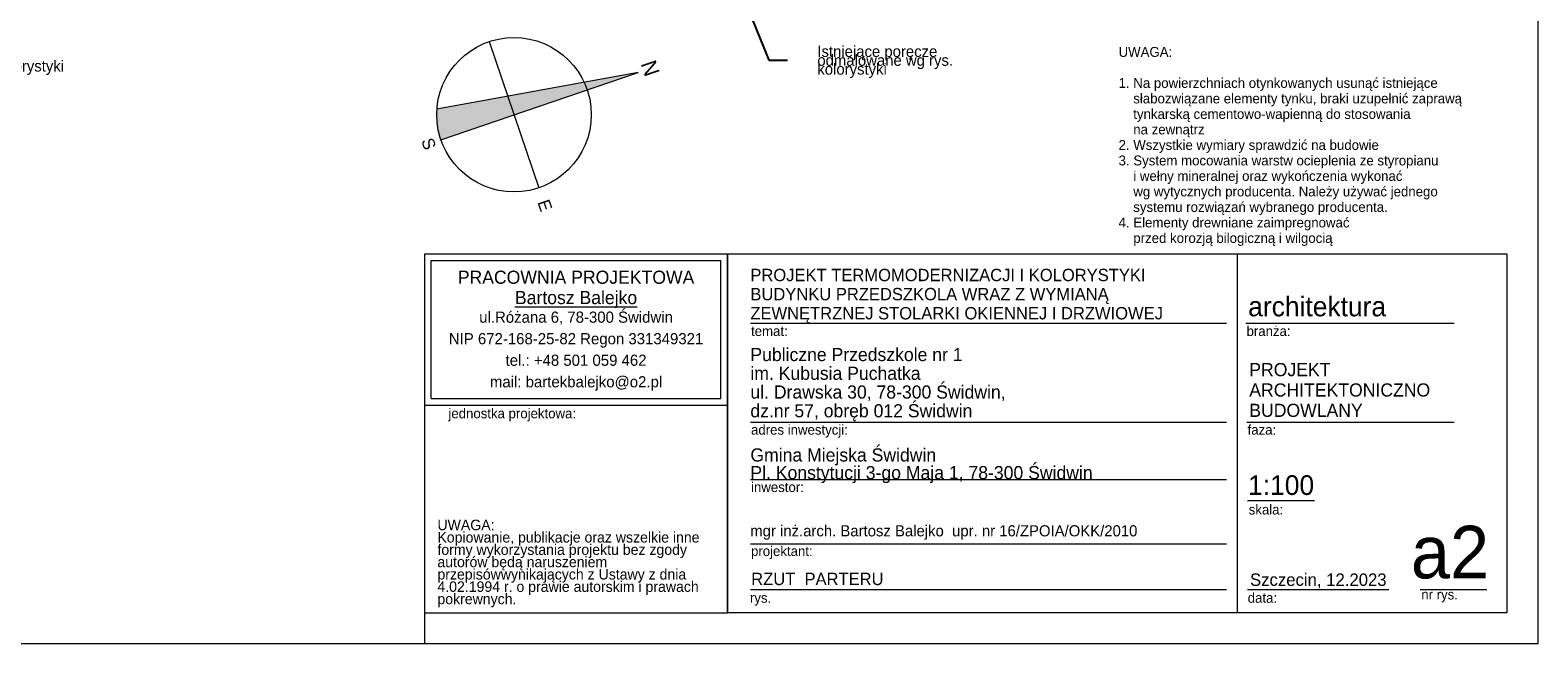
# Model space of a CAD drawing. Extents: x -21260 to 35740, y -2672 to 187028.
# Tile 54 of 120: x 11359 to 35740, y 37328 to 47261. Entities that reach past the tile are written whole.
import ezdxf

# ---------------------------------------------------------------- set-up
doc = ezdxf.new("R2010")
doc.units = 0
doc.header["$MEASUREMENT"] = 0
doc.layers.add('Arch opisy_Nr_Pióra__2', color=7, linetype='Continuous', lineweight=13, true_color=0x7f7f7f)
for name, color, linetype, lineweight in [('Arch opisy_Nr_Pióra__21', 7, 'Continuous', 13), ('Arch opisy_Nr_Pióra__5', 7, 'Continuous', 13), ('ARCH TABELA_Nr_Pióra__1', 7, 'Continuous', 25), ('ARCH TABELA_Nr_Pióra__21', 7, 'Continuous', 13), ('ARCH TABELA_Nr_Pióra__7', 7, 'Continuous', 13), ('INWENT OPISY_Nr_Pióra__21', 7, 'Continuous', 13)]:
    doc.layers.add(name, color=color, linetype=linetype, lineweight=lineweight)
doc.styles.add('GENERATED_STYLE_10', font='txt')
doc.styles.add('GENERATED_STYLE_12', font='txt')
doc.styles.add('GENERATED_STYLE_2', font='txt')
doc.styles.add('GENERATED_STYLE_4', font='txt')
doc.styles.add('GENERATED_STYLE_8', font='txt')
doc.styles.add('GENERATED_STYLE_9', font='txt')
doc.dimstyles.new('GENERATED_STYLE__6', dxfattribs={"dimtxt": 0.18, "dimasz": 109.44, "dimexe": 0.18, "dimexo": 0.0625, "dimgap": 0.09, "dimtad": 0, "dimtih": 1, "dimtoh": 1, "dimdec": 4, "dimzin": 0, "dimdsep": 46, "dimcen": 0.09, "dimadec": 0, "dimazin": 0, "dimtfac": 1, "dimtdec": 4, "dimtmove": 0, "dimatfit": 3, "dimldrblk": 'ARROWHEAD_11', "dimfxl": 0, "dimtolj": 1, "dimtzin": 0, "dimarcsym": 0})

# ---------------------------------------------------------------- blocks, each defined once
blk = doc.blocks.new('ARROWHEAD_11')
at = {"color": 0, "linetype": 'Continuous', "lineweight": 0}
blk.add_line((0, 0), (-1, 0), dxfattribs=at)
at = {"color": 0, "linetype": 'Continuous', "lineweight": 0, "const_width": 0.25, "flags": 128}
blk.add_lwpolyline([(-0.125, 0, 1), (0.125, 0, 1)], format="xyb", close=True, dxfattribs=at)

msp = doc.modelspace()

# ---------------------------------------------------------------- hatches: boundary and pattern name
at = {"layer": 'Arch opisy_Nr_Pióra__5', "linetype": 'Continuous'}
msp.add_hatch(color=256, dxfattribs=at).paths.add_polyline_path([(21193.2, 46577.5), (20317.1, 46417.9), (19080.6, 46192.7), (17936.8, 45984.3, 0.1010966), (18000.3, 45488), (19183.3, 45891.7), (20366.3, 46295.4)], flags=0)

# ---------------------------------------------------------------- linework, layer by layer
for p, q in [((18779.6, 47074.7), (19587, 44708.7)), ((21193.2, 46577.5), (17936.8, 45984.3)), ((18000.3, 45488), (21193.2, 46577.5))]:
    msp.add_line(p, q, dxfattribs=at)
msp.add_circle((19183.3, 45891.7), 1250, dxfattribs=at)
at = {"layer": 'ARCH TABELA_Nr_Pióra__21', "linetype": 'Continuous'}
for p, q in [((35740.1, 67028.4), (35740.1, 37328.4)), ((17740.1, 43639.5), (35240.1, 43639.5)), ((17740.1, 37828.4), (17740.1, 43639.5)), ((17740.1, 41192.7), (17740.1, 43639.5)), ((17740.1, 43639.5), (22633.7, 43639.5)), ((17846.5, 43533.1), (22527.3, 43533.1)), ((17846.5, 41299.1), (17846.5, 43533.1)), ((22527.3, 41299.1), (22527.3, 43533.1)), ((22633.7, 41192.7), (22633.7, 43639.5)), ((22633.7, 43639.5), (22633.7, 37828.4)), ((30878.4, 43639.5), (30878.4, 37828.4)), ((35240.1, 43639.5), (35240.1, 37828.4)), ((22633.7, 37828.4), (22633.7, 43239.5)), ((23005.9, 42518.9), (30705.7, 42518.9)), ((31017.7, 42518.9), (34385, 42518.9)), ((17846.5, 41299.1), (22527.3, 41299.1)), ((17740.1, 41192.7), (22633.7, 41192.7)), ((23005.9, 40918.4), (30705.7, 40918.4)), ((31035.1, 40918.4), (34385, 40918.4)), ((23005.9, 39990.4), (30705.7, 39990.4)), ((31046.9, 39646.2), (32126.6, 39646.2)), ((23005.9, 38946.2), (30705.7, 38946.2)), ((23005.9, 38210.8), (30705.7, 38210.8)), ((31046.9, 38210.8), (33328.7, 38210.8)), ((33837.4, 38210.8), (34917, 38210.8)), ((17740.1, 37828.4), (22633.7, 37828.4)), ((17740.1, 37328.4), (17740.1, 37828.4)), ((17740.1, 37328.4), (17740.1, 37828.4)), ((17740.1, 37328.4), (17740.1, 37828.4)), ((35240.1, 37828.4), (22633.7, 37828.4)), ((35740.1, 37328.4), (-21259.9, 37328.4))]:
    msp.add_line(p, q, dxfattribs=at)

# ---------------------------------------------------------------- texts
at = {"layer": 'Arch opisy_Nr_Pióra__2', "linetype": 'Continuous', "attachment_point": 8, "rotation": 288.84142, "style": 'GENERATED_STYLE_2'}
for s, insert, char_height in [('{N}', (21269.8, 46603.7), 250), ('{S}', (17707.6, 45388.1), 200), ('{E}', (19589.2, 44392.4), 200)]:
    msp.add_mtext(s, dxfattribs=dict(at, insert=insert, char_height=char_height))
at = {"layer": 'Arch opisy_Nr_Pióra__21', "linetype": 'Continuous', "insert": (28960.1, 43768.3), "char_height": 160, "width": 6280, "attachment_point": 7, "line_spacing_factor": 0.94074, "style": 'GENERATED_STYLE_12'}
msp.add_mtext('{UWAGA:\\P\\P1. Na powierzchniach otynkowanych usunąć istniejące  \\P    słabozwiązane elementy tynku, braki uzupełnić zaprawą \\P    tynkarską cementowo-wapienną do stosowania \\P    na zewnątrz\\P2. Wszystkie wymiary sprawdzić na budowie\\P3. System mocowania warstw ocieplenia ze styropianu \\P    i wełny mineralnej oraz wykończenia wykonać \\P    wg wytycznych producenta. Należy używać jednego \\P    systemu rozwiązań wybranego producenta.\\P4. Elementy drewniane zaimpregnować\\P    przed korozją bilogiczną i wilgocią}', dxfattribs=at)
at = {"layer": 'ARCH TABELA_Nr_Pióra__1', "linetype": 'Continuous', "style": 'GENERATED_STYLE_8'}
for s, insert, char_height, attachment_point, line_spacing_factor in [('{PROJEKT \\PARCHITEKTONICZNO\\PBUDOWLANY}', (31073.8, 41873.2), 212.84, 1, 0.9285), ('{Gmina Miejska Świdwin\\PPl. Konstytucji 3-go Maja 1, 78-300 Świdwin}', (23005.9, 39929.1), 212.766, 7, 0.807442)]:
    msp.add_mtext(s, dxfattribs=dict(at, insert=insert, char_height=char_height, attachment_point=attachment_point, line_spacing_factor=line_spacing_factor))
at = {"layer": 'ARCH TABELA_Nr_Pióra__7', "linetype": 'Continuous'}
for s, insert, char_height, attachment_point, line_spacing_factor, style in [('{PROJEKT TERMOMODERNIZACJI I KOLORYSTYKI\\PBUDYNKU PRZEDSZKOLA WRAZ Z WYMIANĄ \\PZEWNĘTRZNEJ STOLARKI OKIENNEJ I DRZWIOWEJ }', (23005.9, 42518.7), 200, 7, 0.927967, 'GENERATED_STYLE_9'), ('{PRACOWNIA PROJEKTOWA\\P\\LBartosz Balejko}', (20186.9, 43368.2), 212.766, 2, 0.926719, 'GENERATED_STYLE_10'), ('{Publiczne Przedszkole nr 1\\Pim. Kubusia Puchatka\\Pul. Drawska 30, 78-300 Świdwin, \\Pdz.nr 57, obręb 012 Świdwin}', (23005.9, 40930.1), 212.766, 7, 0.855122, 'GENERATED_STYLE_8')]:
    msp.add_mtext(s, dxfattribs=dict(at, insert=insert, char_height=char_height, attachment_point=attachment_point, line_spacing_factor=line_spacing_factor, style=style))
for s, insert, char_height, attachment_point, style in [('{architektura}', (31056.4, 42948.5), 319.16, 1, 'GENERATED_STYLE_8'), ('{temat:}', (23016.6, 42470.1), 159.58, 1, 'GENERATED_STYLE_8'), ('{branża:}', (31029.5, 42470.1), 159.58, 1, 'GENERATED_STYLE_8'), ('{jednostka projektowa:}', (18123, 41138.1), 159.58, 1, 'GENERATED_STYLE_8'), ('{adres inwestycji:}', (23016.6, 40873.4), 159.58, 1, 'GENERATED_STYLE_8'), ('{faza:}', (31046.9, 40873.4), 159.58, 1, 'GENERATED_STYLE_8'), ('{1:100}', (31054.3, 40057.4), 319.16, 1, 'GENERATED_STYLE_8'), ('{inwestor:}', (23016.6, 39945.3), 159.58, 1, 'GENERATED_STYLE_8'), ('{skala:}', (31064.6, 39581.9), 159.58, 1, 'GENERATED_STYLE_8'), ('{mgr inż.arch. Bartosz Balejko  upr. nr 16/ZPOIA/OKK/2010}', (23003.7, 39248), 180, 1, 'GENERATED_STYLE_8'), ('{a2}', (34952.8, 39239.5), 851.16, 3, 'GENERATED_STYLE_8'), ('{projektant:}', (23016.6, 38909.7), 159.58, 1, 'GENERATED_STYLE_8'), ('{RZUT  PARTERU}', (23019.7, 38479.3), 200, 1, 'GENERATED_STYLE_9'), ('{Szczecin, 12.2023}', (31085.6, 38468.1), 202.128, 1, 'GENERATED_STYLE_8'), ('{rys.}', (22998.7, 38153.6), 159.58, 1, 'GENERATED_STYLE_8'), ('{data:}', (31048.3, 38153.6), 159.58, 1, 'GENERATED_STYLE_8'), ('{nr rys.}', (33855.1, 38207), 159.58, 1, 'GENERATED_STYLE_8')]:
    msp.add_mtext(s, dxfattribs=dict(at, insert=insert, char_height=char_height, attachment_point=attachment_point, style=style))
at = {"layer": 'ARCH TABELA_Nr_Pióra__7', "linetype": 'Continuous', "style": 'GENERATED_STYLE_8'}
for s, insert, char_height, width, attachment_point, line_spacing_factor in [('{ul.Różana 6, 78-300 Świdwin\\PNIP 672-168-25-82 Regon 331349321\\Ptel.: +48 501 059 462\\Pmail: bartekbalejko@o2.pl}', (20186.9, 42706.3), 180.852, 7974.447, 2, 1.156383), ('{UWAGA:\\PKopiowanie, publikacje oraz wszelkie inne formy wykorzystania projektu bez zgody autorów będą naruszeniem przepisówwynikających z Ustawy z dnia 4.02.1994 r. o prawie autorskim i prawach pokrewnych.}', (17945.2, 39338.1), 170.2128, 4483.408, 1, 0.703415)]:
    msp.add_mtext(s, dxfattribs=dict(at, insert=insert, char_height=char_height, width=width, attachment_point=attachment_point, line_spacing_factor=line_spacing_factor))
at = {"layer": 'INWENT OPISY_Nr_Pióra__21', "linetype": 'Continuous', "char_height": 180, "attachment_point": 4, "style": 'GENERATED_STYLE_4'}
for s, insert, width, line_spacing_factor in [('{Przełożenie istniejących poręczy\\Podmalowane wg rys. kolorystyki}', (8522.7, 46749.4), 3234.08, 0.320751), ('{Istniejące poręcze\\Podmalowane wg rys. kolorystyki}', (24088.9, 46746.4), 3186.64, 0.476869)]:
    msp.add_mtext(s, dxfattribs=dict(at, insert=insert, width=width, line_spacing_factor=line_spacing_factor))

# ---------------------------------------------------------------- leaders
at = {"layer": 'INWENT OPISY_Nr_Pióra__21', "linetype": 'Continuous', "annotation_type": 0, "has_hookline": 1, "hookline_direction": 1, "text_width": 2777.1}
msp.add_leader([(21970.9, 50055.9), (23304.3, 46772.2), (23607.4, 46772.2)], dimstyle='GENERATED_STYLE__6', dxfattribs=at)

doc.saveas('drawing.dxf')
